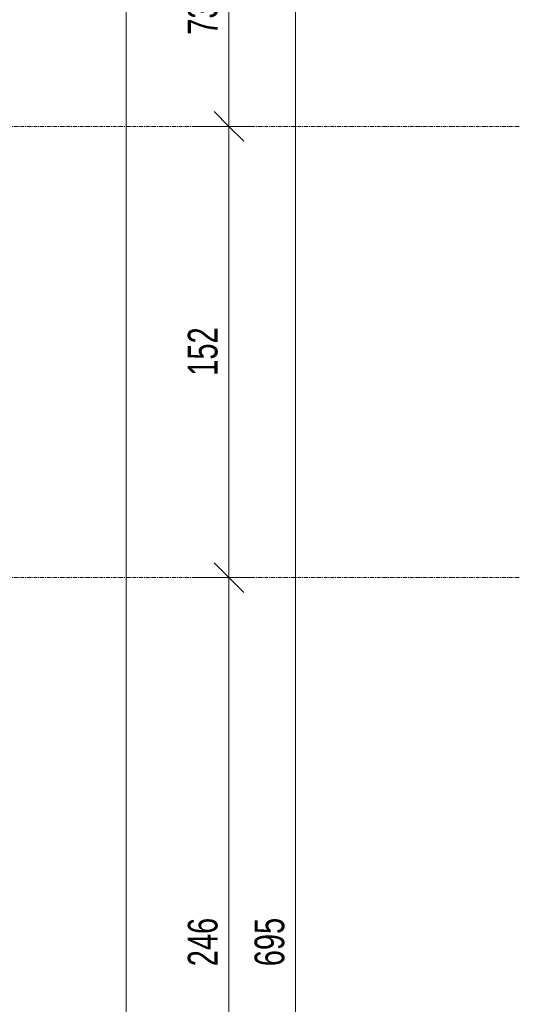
# Model space of a CAD drawing. Header units: millimetres. Extents: x -11210 to 34147, y -5506 to 4553.
# Tile 24 of 33: x 22414 to 24097, y -477 to 2841. Entities that reach past the tile are written whole.
import ezdxf

# ---------------------------------------------------------------- set-up
doc = ezdxf.new("R2010")
doc.units = ezdxf.units.MM
doc.linetypes.add('Linia siatki', pattern=[22.225, 12.7, -3.175, 3.175, -3.175])
for name, color, linetype, lineweight in [('A-ANNO-DIMS', 211, 'Continuous', 9), ('A-ANNO-DIMS-50', 211, 'Continuous', 9), ('S-FNDN', 32, 'Continuous', 15), ('S-GRID', 1, 'Continuous', 9)]:
    doc.layers.add(name, color=color, linetype=linetype, lineweight=lineweight)
doc.styles.add('Arial_I', font='arial.ttf', dxfattribs={"width": 0.7, "height": 100})
doc.dimstyles.new('BP_Przekątna_2mm_wymiar', dxfattribs={"dimscale": 304.8, "dimtxt": 102.02594, "dimasz": 0.328084, "dimexe": 0.278871, "dimexo": 0.0625, "dimgap": 0.032808, "dimtad": 1, "dimdec": 0, "dimlfac": 0.1, "dimzin": 0, "dimdsep": 46, "dimtxsty": 'Arial_I', "dimblk1": 'OBLIQUE', "dimblk2": 'OBLIQUE', "dimsah": 1, "dimcen": 0.09, "dimazin": 0, "dimtfac": 1, "dimtdec": 4, "dimtix": 1, "dimtmove": 0, "dimatfit": 3, "dimfxl": 0.410105, "dimfxlon": 1, "dimtvp": 1, "dimtolj": 1, "dimtzin": 0, "dimarcsym": 2})

# ---------------------------------------------------------------- blocks, each defined once
blk = doc.blocks.new('PF-1 - PF-1-624972--1_20 Kopia 1')
at = {"layer": 'S-FNDN', "lineweight": 9}
blk.add_line((-2840.7, -3743.5), (-2840.7, 3206.5), dxfattribs=at)
blk = doc.blocks.new('DIMBLOCK259--1_20 Kopia 1')
at = {"layer": 'A-ANNO-DIMS-50', "lineweight": 18}
for p, q in [((23118.7, 961.5), (23068.7, 1011.5)), ((23118.7, 961.5), (23168.7, 911.5)), ((23118.7, -1498.5), (23068.7, -1448.5)), ((23118.7, -1498.5), (23168.7, -1548.5))]:
    blk.add_line(p, q, dxfattribs=at)
at = {"layer": 'A-ANNO-DIMS-50'}
for p, q in [((23118.7, 961.5), (22993.7, 961.5)), ((23118.7, -1498.5), (23118.7, 961.5)), ((23118.7, 961.5), (23203.7, 961.5)), ((23118.7, -1498.5), (22993.7, -1498.5)), ((23118.7, -1498.5), (23203.7, -1498.5))]:
    blk.add_line(p, q, dxfattribs=at)
at = {"layer": 'A-ANNO-DIMS-50', "color": 0, "insert": (22980.4, -348.5), "char_height": 100, "width": 192.123, "attachment_point": 1, "rotation": 90, "line_spacing_factor": 0.941778, "style": 'Arial_I'}
blk.add_mtext('246', dxfattribs=at)
blk = doc.blocks.new('_Oblique')
at = {"color": 0, "linetype": 'ByBlock', "lineweight": -2}
blk.add_line((-0.5, -0.5), (0.5, 0.5), dxfattribs=at)
blk = doc.blocks.new('DIMBLOCK260--1_20 Kopia 1')
at = {"layer": 'A-ANNO-DIMS-50', "lineweight": 18}
for p, q in [((23118.7, 2481.5), (23068.7, 2531.5)), ((23118.7, 2481.5), (23168.7, 2431.5)), ((23118.7, 961.5), (23068.7, 1011.5)), ((23118.7, 961.5), (23168.7, 911.5))]:
    blk.add_line(p, q, dxfattribs=at)
at = {"layer": 'A-ANNO-DIMS-50'}
for p, q in [((23118.7, 2481.5), (22993.7, 2481.5)), ((23118.7, 961.5), (23118.7, 2481.5)), ((23118.7, 2481.5), (23203.7, 2481.5)), ((23118.7, 961.5), (22993.7, 961.5)), ((23118.7, 961.5), (23203.7, 961.5))]:
    blk.add_line(p, q, dxfattribs=at)
at = {"layer": 'A-ANNO-DIMS-50', "color": 0, "insert": (22980.4, 1641.5), "char_height": 100, "width": 192.123, "attachment_point": 1, "rotation": 90, "line_spacing_factor": 0.941778, "style": 'Arial_I'}
blk.add_mtext('152', dxfattribs=at)
blk = doc.blocks.new('DIMBLOCK261--1_20 Kopia 1')
at = {"layer": 'A-ANNO-DIMS-50', "lineweight": 18}
for p, q in [((23118.7, 3206.5), (23068.7, 3256.5)), ((23118.7, 3206.5), (23168.7, 3156.5)), ((23118.7, 2481.5), (23068.7, 2531.5)), ((23118.7, 2481.5), (23168.7, 2431.5))]:
    blk.add_line(p, q, dxfattribs=at)
at = {"layer": 'A-ANNO-DIMS-50'}
for p, q in [((23118.7, 3206.5), (22993.7, 3206.5)), ((23118.7, 2481.5), (23118.7, 3206.5)), ((23118.7, 3206.5), (23203.7, 3206.5)), ((23118.7, 2481.5), (22993.7, 2481.5)), ((23118.7, 2481.5), (23203.7, 2481.5))]:
    blk.add_line(p, q, dxfattribs=at)
at = {"layer": 'A-ANNO-DIMS-50', "color": 0, "insert": (22980.4, 2790.6), "char_height": 100, "width": 128.082, "attachment_point": 1, "rotation": 90, "line_spacing_factor": 0.941778, "style": 'Arial_I'}
blk.add_mtext('73', dxfattribs=at)
blk = doc.blocks.new('DIMBLOCK262--1_20 Kopia 1')
at = {"layer": 'A-ANNO-DIMS-50', "lineweight": 18}
for p, q in [((23343.6, 3206.5), (23293.6, 3256.5)), ((23343.6, 3206.5), (23393.6, 3156.5)), ((23343.6, -3743.5), (23293.6, -3693.5)), ((23343.6, -3743.5), (23393.6, -3793.5))]:
    blk.add_line(p, q, dxfattribs=at)
at = {"layer": 'A-ANNO-DIMS-50'}
for p, q in [((23343.6, 3206.5), (23218.6, 3206.5)), ((23343.6, 3206.5), (23343.6, -3743.5)), ((23343.6, 3206.5), (23428.6, 3206.5)), ((23343.6, -3743.5), (23218.6, -3743.5)), ((23343.6, -3743.5), (23428.6, -3743.5))]:
    blk.add_line(p, q, dxfattribs=at)
at = {"layer": 'A-ANNO-DIMS-50', "color": 0, "insert": (23205.3, -348.5), "char_height": 100, "width": 192.123, "attachment_point": 1, "rotation": 90, "line_spacing_factor": 0.941778, "style": 'Arial_I'}
blk.add_mtext('695', dxfattribs=at)

msp = doc.modelspace()

# ---------------------------------------------------------------- linework, layer by layer
at = {"layer": 'S-GRID', "linetype": 'Linia siatki'}
for p, q in [((14704.3, 2481.5), (24096.8, 2481.5)), ((14704.3, 961.5), (24096.8, 961.5))]:
    msp.add_line(p, q, dxfattribs=at)

# ---------------------------------------------------------------- block references
at = {"layer": 'S-FNDN', "lineweight": 9}
msp.add_blockref('PF-1 - PF-1-624972--1_20 Kopia 1', (25613.3, 0), dxfattribs=at)

# ---------------------------------------------------------------- dimensions: what is measured, and where the dimension line sits
at = {"layer": 'A-ANNO-DIMS'}
for base, p1, p2, override, picture, middle in [((23118.6680668, 3206.5156153), (22993.6680668, 2481.5156153), (22993.6680668, 3206.5156153), {"dimpost": '<>', "dimfxl": 725}, 'DIMBLOCK261--1_20 Kopia 1', (23057.6107678, 2844.0156153)), ((23343.6, -3743.5), (23218.6, 3206.5), (23218.6, -3743.5), {"dimpost": '<>', "dimfxl": 6950}, 'DIMBLOCK262--1_20 Kopia 1', (23282.5, -268.5)), ((23118.7, 2481.5), (22993.7, 961.5), (22993.7, 2481.5), {"dimpost": '<>', "dimfxl": 1520}, 'DIMBLOCK260--1_20 Kopia 1', (23057.6, 1721.5)), ((23118.7, 961.5), (22993.7, -1498.5), (22993.7, 961.5), {"dimpost": '<>', "dimfxl": 2460}, 'DIMBLOCK259--1_20 Kopia 1', (23057.6, -268.5))]:
    dim = msp.add_linear_dim(base=base, p1=p1, p2=p2, angle=90, dimstyle='BP_Przekątna_2mm_wymiar', override=override, dxfattribs=at)
    dim.commit()
    dim.dimension.update_dxf_attribs({"geometry": picture, "text_midpoint": middle})

doc.saveas('drawing.dxf')
